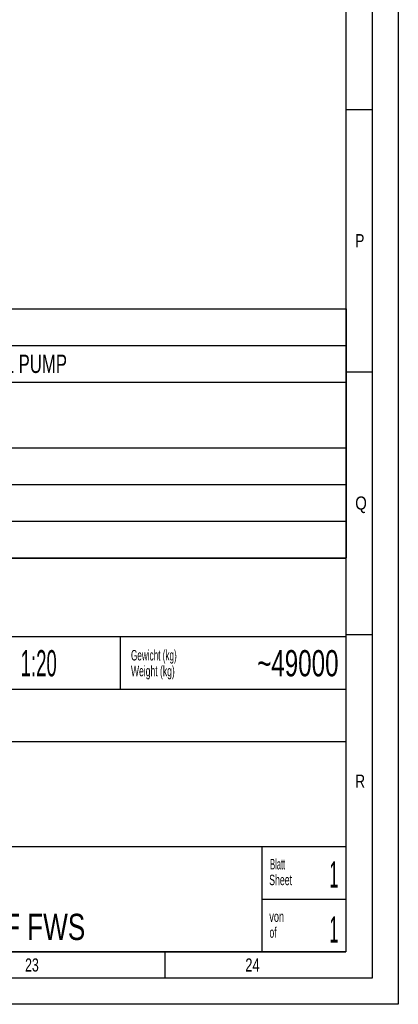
# Model space of a CAD drawing. Header units: millimetres. Extents: x 0 to 1189, y 0 to 841.
# Tile 47 of 85: x 1117 to 1189, y 0 to 188. Entities that reach past the tile are written whole.
import ezdxf
from ezdxf.enums import TextEntityAlignment as Align

# ---------------------------------------------------------------- set-up
doc = ezdxf.new("R2010")
doc.units = ezdxf.units.MM
doc.header["$LTSCALE"] = 65.395
doc.layers.get('0').update_dxf_attribs({"linetype": 'CONTINUOUS'})
doc.styles.get("Standard").update_dxf_attribs({"font": 'txt', "width": 0.6})
doc.styles.add('TEXTSTYLE_2', font='txt')
doc.styles.add('TEXTSTYLE_3', font='txt', dxfattribs={"width": 0.8})

# ---------------------------------------------------------------- blocks, each defined once
blk = doc.blocks.new('*T746')
at = {"color": 2, "linetype": 'Continuous'}
for p, q in [((0, 0), (278, 0)), ((0, 0), (0, -47.5)), ((278, 0), (278, -47.5)), ((0, -7), (278, -7)), ((8, -7), (8, -47.5)), ((0, -14), (278, -14)), ((0, -26.5), (278, -26.5)), ((0, -33.5), (278, -33.5)), ((0, -40.5), (278, -40.5)), ((0, -47.5), (278, -47.5))]:
    blk.add_line(p, q, dxfattribs=at)
for s, width, p in [('Anmerkung / REMARKS', 0.674185, (1.05, -5.25)), ('SPACE REQUIRED FOR MEASURING TORSIONAL VIBRATIONS, AND/OR FOR REMOVAL OF THE VIBRATION DAMPER AND/OR LUBOIL PUMP', 0.683886, (9.05, -12.25)), ('SPACE REQUIRED FOR REMOVAL OF PISTON AND CYLINDER LINER', 0.681818, (9.05, -19.25)), ('REDUCED REMOVAL HEIGHT FOR CYLINDER LINER 2940mm', 0.684524, (9.05, -24.5)), ('SPACE REQUIRED FOR TERMINAL SET', 0.682028, (9.05, -31.75)), ('SPACE REQUIRED FOR TURBOCHARGER SHAFT', 0.692407, (9.05, -38.75)), ('SPACE TRQUIRED FOR CHARGE AIR COOLER REMOVING', 0.684656, (9.05, -45.75))]:
    blk.add_text(s, height=3.5, dxfattribs=dict(at, width=width)).set_placement(p)
at = {"color": 2, "linetype": 'Continuous', "width": 0.619048}
for s, p in [('b', (4, -12.25)), ('e', (4, -19.25)), ('k', (4, -31.75)), ('o', (4, -38.75)), ('p', (4, -45.75))]:
    blk.add_text(s, height=3.5, dxfattribs=at).set_placement(p, align=Align.CENTER)
blk = doc.blocks.new('*T748')
at = {"color": 5, "linetype": 'Continuous'}
for p, q in [((0, 0), (187, 0)), ((0, 0), (0, -75)), ((187, 0), (187, -75)), ((0, -75), (187, -75))]:
    blk.add_line(p, q, dxfattribs=at)
at = {"color": 2, "linetype": 'Continuous', "style": 'TEXTSTYLE_3'}
for s, width, p in [('8M34DF_FWS', 0.745238, (73.4, -6.75)), ('1.0', 0.547619, (114.11, -6.75)), ('8M34DF_FWS', 0.745238, (73.4, -13.25)), ('1.0', 0.547619, (114.11, -13.25))]:
    blk.add_text(s, height=5, dxfattribs=dict(at, width=width)).set_placement(p)
for s, width, p in [('W882', 0.833333, (81.68, -22.5)), ('1:20', 0.529762, (128.4, -22.5)), ('-', 0.619048, (11, -72.75))]:
    blk.add_text(s, height=5, dxfattribs=dict(at, width=width)).set_placement(p, align=Align.CENTER)
for s, width, p in [('~49000', 0.690476, (185.6, -22.5)), ('1', 0.47619, (185.6, -62.75)), ('1', 0.47619, (185.6, -73.25))]:
    blk.add_text(s, height=5, dxfattribs=dict(at, width=width)).set_placement(p, align=Align.RIGHT)
at = {"color": 5, "linetype": 'Continuous', "width": 0.761905}
blk.add_text('mK', height=2, dxfattribs=at).set_placement((45.07, -31), align=Align.CENTER)
at = {"color": 7, "linetype": 'Continuous', "style": 'TEXTSTYLE_3'}
for s, width, p in [('Motor - Einbauzeichnung', 0.602484, (23.4, -43.12)), ('ENGINE INSTALLATION DRAWING', 0.69224, (23.4, -51.88))]:
    blk.add_text(s, height=5, dxfattribs=dict(at, width=width)).set_placement(p)
at = {"color": 7, "linetype": 'Continuous', "style": 'TEXTSTYLE_3', "width": 0.745238}
blk.add_text('8M34DF FWS', height=5, dxfattribs=at).set_placement((121.5, -72.75), align=Align.CENTER)

msp = doc.modelspace()

# ---------------------------------------------------------------- linework, layer by layer
at = {"color": 5, "linetype": 'Continuous'}
for p, q in [((1189, 841), (1189, 0)), ((1179, 831), (1179, 10)), ((1179, 170.5), (1184, 170.5)), ((1179, 120.5), (1184, 120.5)), ((1179, 70.5), (1184, 70.5)), ((1179, 10), (10, 10)), ((1144.5, 5), (1144.5, 10)), ((1189, 0), (0, 0))]:
    msp.add_line(p, q, dxfattribs=at)
at = {"color": 6, "linetype": 'Continuous'}
for p, q in [((1184, 836), (1184, 5)), ((1179, 85), (992, 85)), ((1179, 70), (992, 70)), ((1184, 5), (5, 5))]:
    msp.add_line(p, q, dxfattribs=at)
at = {"color": 7, "linetype": 'Continuous'}
for p, q in [((1136, 60), (1136, 70)), ((1179, 60), (1046, 60)), ((1179, 50), (992, 50)), ((1179, 30), (992, 30)), ((1163, 10), (1163, 30)), ((1179, 20), (1163, 19.99784))]:
    msp.add_line(p, q, dxfattribs=at)

# ---------------------------------------------------------------- block references
for name, p in [('*T746', (901.02737, 132.55734)), ('*T748', (992, 85))]:
    msp.add_blockref(name, p)

# ---------------------------------------------------------------- texts
at = {"color": 5, "linetype": 'Continuous'}
for s, height, style, width, p in [('P', 2.50001, 'TEXTSTYLE_2', 0.785714, (1180.77091, 144.271)), ('Q', 2.50001, 'TEXTSTYLE_2', 0.857143, (1180.77091, 94.271)), ('Gewicht (kg)', 2, 'TEXTSTYLE_3', 0.581349, (1138.00443, 65.51831)), ('Weight (kg)', 2, 'TEXTSTYLE_3', 0.61039, (1138.00443, 62.51831)), ('R', 2.50001, 'TEXTSTYLE_2', 0.785714, (1180.77091, 41.271)), ('Blatt', 2, 'TEXTSTYLE_3', 0.533333, (1164.54782, 25.70337)), ('Sheet', 2, 'TEXTSTYLE_3', 0.62381, (1164.36447, 22.70337)), ('von', 2, 'TEXTSTYLE_3', 0.650794, (1164.39227, 15.71354)), ('of', 2, 'TEXTSTYLE_3', 0.595238, (1164.44465, 12.68735)), ('23', 2.50001, 'TEXTSTYLE_2', 0.702381, (1117.806, 6.248)), ('24', 2.50001, 'TEXTSTYLE_2', 0.738095, (1159.806, 6.248))]:
    msp.add_text(s, height=height, dxfattribs=dict(at, style=style, width=width)).set_placement(p)

doc.saveas('drawing.dxf')
